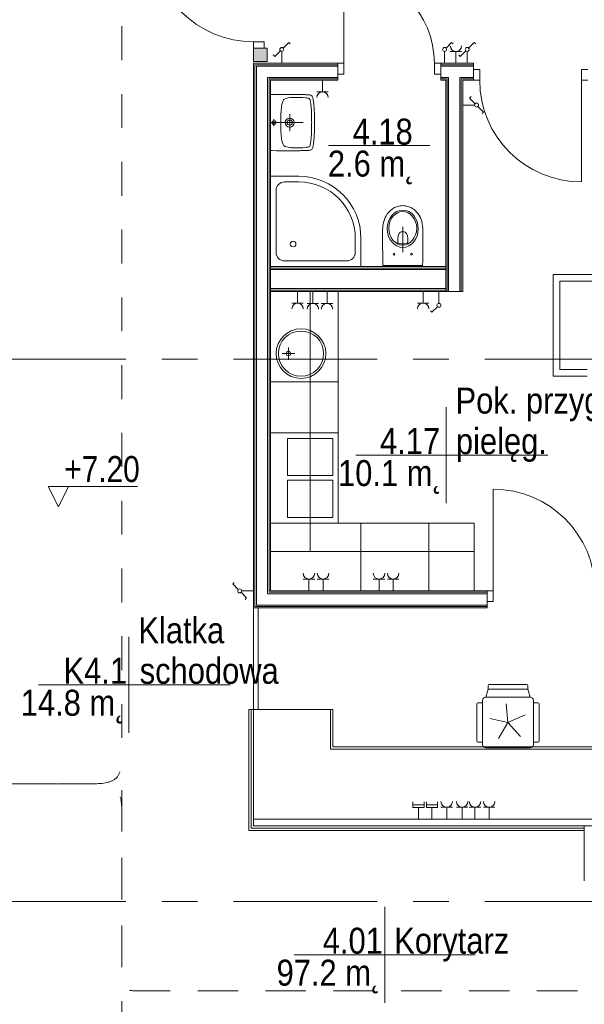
# Model space of a CAD drawing. Header units: centimetres. Extents: x -2424 to 1783, y 5 to 2907.
# Tile 67 of 99: x -529 to -30, y 1277 to 2149. Entities that reach past the tile are written whole.
import ezdxf

# ---------------------------------------------------------------- set-up
doc = ezdxf.new("R2010")
doc.units = ezdxf.units.CM
doc.linetypes.add('Dash', pattern=[60, 30, -30])
doc.linetypes.add('Oś', pattern=[222.25, 127, -31.75, 31.75, -31.75])
for name, color, linetype, lineweight in [('A-AREA-IDEN', 2, 'Continuous', 13), ('A-DETL', 90, 'Continuous', 9), ('A-DETL-GENF', 92, 'Continuous', 9), ('A-DETL-MEDM', 33, 'Continuous', 13), ('A-DOOR', 31, 'Continuous', 13), ('A-WALL', 113, 'Continuous', 13), ('A-WALL-FNSH', 113, 'Continuous', 13), ('E-ELEC-EQPM', 71, 'Continuous', 9), ('G-ANNO-DIMS', 111, 'Continuous', 13), ('I-FURN', 30, 'Continuous', 9), ('P-SANR-FIXT', 6, 'Continuous', 9), ('S-GRID', 1, 'Continuous', 13)]:
    doc.layers.add(name, color=color, linetype=linetype, lineweight=lineweight)
doc.layers.add('A-WALL-PATT', color=111, linetype='Continuous', lineweight=13, plot=False)
doc.styles.add('Arial Narrow_5', font='ARIALN.TTF', dxfattribs={"height": 23})
doc.styles.add('Arial_11', font='arial.ttf', dxfattribs={"width": 0.85, "height": 23})

msp = doc.modelspace()

# ---------------------------------------------------------------- linework, layer by layer
at = {"layer": 'A-AREA-IDEN', "color": 251, "lineweight": 9}
for p, q in [((-166.68, 2037.43), (-256.43, 2037.43)), ((-152.28, 1805.99), (-152.28, 1763.49)), ((-142.53, 1763.49), (-232.28, 1763.49)), ((-232.28, 1763.49), (-62.28, 1763.49)), ((-152.28, 1763.49), (-152.28, 1720.99)), ((-432.85, 1602.7), (-432.85, 1560.2)), ((-423.09, 1560.2), (-512.85, 1560.2)), ((-512.85, 1560.2), (-342.85, 1560.2)), ((-432.85, 1560.2), (-432.85, 1517.7)), ((-206.61, 1363.79), (-206.61, 1321.29)), ((-196.86, 1321.29), (-286.61, 1321.29)), ((-286.61, 1321.29), (-126.61, 1321.29)), ((-206.61, 1321.29), (-206.61, 1278.79))]:
    msp.add_line(p, q, dxfattribs=at)
at = {"layer": 'A-DETL', "color": 251, "linetype": 'Dash', "lineweight": 9}
for points, knots in [([(-552.77, 2638.57), (-478.91, 2638.57), (-476.08, 2638.57), (-439.12, 2638.57), (-439.12, 2601.62), (-439.12, 2598.79), (-439.12, 2573.54), (-439.12, 1655.82), (-439.12, 1618.87), (-439.12, 1616.04), (-439.12, 1512.36), (-439.12, 1509.53), (-439.12, 1472.57), (-476.08, 1472.57), (-478.91, 1472.57), (-555.62, 1472.57)], [0, 0, 0, 0, 1.242892, 2.082132, 2.921372, 3.63261, 13.975949, 24.692511, 35.163852, 36.732804, 37.928533, 39.497485, 40.336725, 41.175965, 42.450024, 42.450024, 42.450024, 42.450024]), ([(-555.62, 1472.57), (-478.91, 1472.57), (-476.08, 1472.57), (-439.12, 1472.57), (-439.12, 1435.62), (-439.12, 1432.79), (-439.12, 1329.11), (-439.12, 1326.28), (-439.12, 1289.33), (-402.17, 1289.33), (-399.34, 1289.33), (54.38, 1289.33), (347.2, 1289.33), (391.67, 1289.33), (418.55, 1316.21), (413.88, 1393.93), (413.88, 1663.13)], [0, 0, 0, 0, 1.274059, 2.1133, 2.95254, 4.521491, 5.717221, 7.286172, 8.125412, 8.964652, 14.361634, 22.556861, 31.207392, 35.311818, 37.065318, 41.276562, 41.276562, 41.276562, 41.276562]), ([(-561.62, 223.33), (-512.94, 223.33), (-458.63, 223.33), (-439.12, 233.02), (-439.12, 251.36), (-439.12, 296.62), (-439.12, 1289.33), (-439.12, 1326.28), (-439.12, 1329.11), (-439.12, 1432.79), (-439.12, 1435.62), (-439.12, 1472.57), (-476.08, 1472.57), (-478.91, 1472.57), (-555.62, 1472.57)], [0, 0, 0, 0, 1.364584, 2.39731, 3.331097, 14.882957, 26.638407, 37.929815, 39.498766, 40.694496, 42.263448, 43.102688, 43.941928, 45.215987, 45.215987, 45.215987, 45.215987]), ([(-555.62, 1472.57), (-478.91, 1472.57), (-450.62, 1472.57), (-439.12, 1472.57), (-439.12, 1461.07), (-439.12, 1432.79), (-439.12, 1329.11), (-439.12, 1326.28), (-439.12, 1289.33), (-402.17, 1289.33), (-399.34, 1289.33), (54.38, 1289.33), (347.2, 1289.33), (391.67, 1289.33), (413.88, 1267.11), (413.88, 1211.15), (413.88, 1019.9)], [0, 0, 0, 0, 1.274059, 1.834911, 2.395763, 3.964714, 5.438832, 7.007784, 7.847024, 8.686264, 14.083246, 22.278473, 30.929004, 34.961158, 36.402966, 39.45005, 39.45005, 39.45005, 39.45005])]:
    msp.add_open_spline(points, degree=3, knots=knots, dxfattribs=at)
at = {"layer": 'A-DETL-GENF', "color": 251, "lineweight": 9}
for p, q in [((-313.12, 2129.33), (-322.62, 2129.33)), ((-322.62, 2129.33), (-322.62, 2123.83)), ((-313.12, 2123.83), (-313.12, 2129.33)), ((-322.62, 2123.83), (-313.12, 2123.83)), ((-248.12, 2100.83), (-248.12, 2110.33)), ((-248.12, 2110.33), (-242.62, 2110.33)), ((-242.62, 2110.33), (-242.62, 2100.83)), ((-162.62, 2110.33), (-157.12, 2110.33)), ((-162.62, 2100.83), (-162.62, 2110.33)), ((-157.12, 2110.33), (-157.12, 2100.83)), ((-242.62, 2100.83), (-248.12, 2100.83)), ((-157.12, 2100.83), (-162.62, 2100.83)), ((-128.12, 2104.83), (-122.62, 2104.83)), ((-128.12, 2095.33), (-128.12, 2104.83)), ((-122.62, 2104.83), (-122.62, 2095.33)), ((-32.62, 2104.83), (-27.12, 2104.83)), ((-32.62, 2095.33), (-32.62, 2104.83)), ((-122.62, 2095.33), (-128.12, 2095.33)), ((-27.12, 2095.33), (-32.62, 2095.33)), ((-116.12, 1633.83), (-116.12, 1643.33)), ((-116.12, 1643.33), (-110.62, 1643.33)), ((-110.62, 1643.33), (-110.62, 1633.83)), ((-110.62, 1633.83), (-116.12, 1633.83))]:
    msp.add_line(p, q, dxfattribs=at)
at = {"layer": 'A-DETL-MEDM', "color": 251, "lineweight": 9}
for p, q in [((-313.12, 2129.33), (-322.62, 2129.33)), ((-322.62, 2129.33), (-322.62, 2123.83)), ((-313.12, 2123.83), (-313.12, 2129.33)), ((-322.62, 2123.83), (-313.12, 2123.83)), ((-242.62, 2110.33), (-248.12, 2110.33)), ((-248.12, 2110.33), (-248.12, 2100.83)), ((-242.62, 2100.83), (-242.62, 2110.33)), ((-162.62, 2100.83), (-162.62, 2110.33)), ((-162.62, 2110.33), (-157.12, 2110.33)), ((-157.12, 2110.33), (-157.12, 2100.83)), ((-248.12, 2100.83), (-242.62, 2100.83)), ((-157.12, 2100.83), (-162.62, 2100.83)), ((-128.12, 2095.33), (-128.12, 2104.83)), ((-128.12, 2104.83), (-122.62, 2104.83)), ((-122.62, 2104.83), (-122.62, 2095.33)), ((-32.62, 2104.83), (-32.62, 2095.33)), ((-27.12, 2104.83), (-32.62, 2104.83)), ((-122.62, 2095.33), (-128.12, 2095.33)), ((-32.62, 2095.33), (-27.12, 2095.33)), ((-110.62, 1643.33), (-116.12, 1643.33)), ((-116.12, 1643.33), (-116.12, 1633.83)), ((-110.62, 1633.83), (-110.62, 1643.33)), ((-116.12, 1633.83), (-110.62, 1633.83))]:
    msp.add_line(p, q, dxfattribs=at)
at = {"layer": 'A-DOOR', "color": 251, "lineweight": 9}
for p, q in [((-242.62, 2110.33), (-242.62, 2190.33)), ((-32.62, 2095.33), (-32.62, 2005.33)), ((-110.62, 1643.33), (-110.62, 1733.33))]:
    msp.add_line(p, q, dxfattribs=at)
for centre, radius, start, end in [((-322.62, 2219.33), 90, 180, 270), ((-242.62, 2110.33), 80, 0, 90), ((-32.62, 2095.33), 90, 180, 270), ((-110.62, 1643.33), 90, 0, 90)]:
    msp.add_arc(centre, radius, start, end, dxfattribs=at)
at = {"layer": 'A-WALL', "color": 251, "lineweight": 9}
for p, q in [((-322.62, 2123.83), (-322.62, 2111.83)), ((-310.62, 2123.83), (-313.12, 2123.83)), ((-310.62, 2111.83), (-310.62, 2123.83)), ((-322.62, 2111.83), (-310.62, 2111.83)), ((-248.12, 2109.08), (-321.37, 2109.08)), ((-321.37, 2109.08), (-321.37, 1629.58)), ((-128.12, 2109.08), (-157.12, 2109.08)), ((-248.12, 2107.83), (-320.12, 2107.83)), ((-320.12, 2107.83), (-320.12, 1630.83)), ((-248.12, 2097.83), (-248.12, 2100.83)), ((-128.12, 2107.83), (-157.12, 2107.83)), ((-157.12, 2100.83), (-157.12, 2097.83)), ((-128.12, 2104.83), (-128.12, 2107.83)), ((-248.12, 2097.83), (-310.12, 2097.83)), ((-310.12, 2097.83), (-310.12, 1640.83)), ((-248.12, 2096.58), (-308.87, 2096.58)), ((-308.87, 2096.58), (-308.87, 1642.08)), ((-150.12, 2097.83), (-157.12, 2097.83)), ((-151.37, 2096.58), (-157.12, 2096.58)), ((-151.37, 2096.58), (-151.37, 1908.33)), ((-150.12, 2097.83), (-150.12, 1908.33)), ((-140.12, 2097.83), (-140.12, 1908.33)), ((-128.12, 2097.83), (-140.12, 2097.83)), ((-138.87, 2096.58), (-138.87, 1908.33)), ((-128.12, 2096.58), (-138.87, 2096.58)), ((-152.62, 1929.08), (-307.62, 1929.08)), ((-307.62, 1927.83), (-307.62, 1910.83)), ((-152.62, 1927.83), (-307.62, 1927.83)), ((-152.62, 1910.83), (-152.62, 1927.83)), ((-57.62, 1923.33), (-57.62, 1833.33)), ((-2.62, 1923.33), (-57.62, 1923.33)), ((-51.62, 1839.33), (-51.62, 1917.33)), ((-51.62, 1917.33), (-2.62, 1917.33)), ((-152.62, 1910.83), (-307.62, 1910.83)), ((-152.62, 1909.58), (-307.62, 1909.58)), ((-150.12, 1908.33), (-140.12, 1908.33)), ((-27.62, 1839.33), (-51.62, 1839.33)), ((-57.62, 1833.33), (-27.62, 1833.33)), ((-116.12, 1640.83), (-310.12, 1640.83)), ((-116.12, 1642.08), (-308.87, 1642.08)), ((-116.12, 1630.83), (-320.12, 1630.83)), ((-116.12, 1630.83), (-116.12, 1633.83)), ((-116.12, 1629.58), (-321.37, 1629.58)), ((-322.62, 1441.33), (291.38, 1441.33)), ((-322.62, 1435.33), (-322.62, 1441.33)), ((291.38, 1435.33), (-322.62, 1435.33))]:
    msp.add_line(p, q, dxfattribs=at)
at = {"layer": 'A-WALL-FNSH', "color": 251, "lineweight": 9}
for p, q in [((-248.12, 2110.33), (-322.62, 2110.33)), ((-322.62, 2110.33), (-322.62, 1628.33)), ((-128.12, 2110.33), (-157.12, 2110.33)), ((-128.12, 2107.83), (-128.12, 2110.33)), ((-307.62, 2095.33), (-248.12, 2095.33)), ((-307.62, 1643.33), (-307.62, 2095.33)), ((-248.12, 2095.33), (-248.12, 2097.83)), ((-157.12, 2097.83), (-157.12, 2095.33)), ((-157.12, 2095.33), (-152.62, 2095.33)), ((-152.62, 1927.83), (-152.62, 2095.33)), ((-137.62, 1908.33), (-137.62, 2095.33)), ((-137.62, 2095.33), (-128.12, 2095.33)), ((-152.62, 1930.33), (-307.62, 1930.33)), ((-152.62, 1908.33), (-152.62, 1910.83)), ((-307.62, 1908.33), (-150.12, 1908.33)), ((-140.12, 1908.33), (-137.62, 1908.33)), ((-116.12, 1643.33), (-307.62, 1643.33)), ((-116.12, 1628.33), (-116.12, 1630.83)), ((-322.62, 1628.33), (-116.12, 1628.33)), ((-30.12, 1435.33), (-30.12, 1386.83))]:
    msp.add_line(p, q, dxfattribs=at)
at = {"layer": 'A-WALL-PATT', "color": 251, "linetype": 'Continuous', "lineweight": 9, "extrusion": (0, 0, -1)}
for points in [[(310.62, 2111.83), (322.62, 2123.83), (322.62, 2111.83)], [(322.62, 2123.83), (310.62, 2111.83), (310.62, 2123.83)]]:
    msp.add_solid(points, dxfattribs=at)
at = {"layer": 'E-ELEC-EQPM', "color": 251, "lineweight": 9}
for p, q in [((-296.39, 2123.81), (-291.44, 2128.75)), ((-291.44, 2128.75), (-290.13, 2127.44)), ((-152.39, 2123.81), (-147.44, 2128.75)), ((-147.44, 2128.75), (-146.13, 2127.44)), ((-132.39, 2123.81), (-127.44, 2128.75)), ((-127.44, 2128.75), (-126.13, 2127.44)), ((-298.86, 2121.34), (-303.8, 2116.39)), ((-297.62, 2120.83), (-297.62, 2110.33)), ((-153.62, 2120.83), (-153.62, 2110.33)), ((-138.62, 2120.66), (-148.62, 2120.66)), ((-143.62, 2120.66), (-143.62, 2110.33)), ((-134.86, 2121.34), (-139.8, 2116.39)), ((-133.62, 2120.83), (-133.62, 2110.33)), ((-303.8, 2116.39), (-305.11, 2117.7)), ((-139.8, 2116.39), (-141.11, 2117.7)), ((-261.62, 2084.99), (-261.62, 2095.33)), ((-266.62, 2084.99), (-256.62, 2084.99)), ((-131.56, 2079.51), (-130.24, 2080.82)), ((-126.61, 2074.56), (-131.56, 2079.51)), ((-127.12, 2073.33), (-137.62, 2073.33)), ((-124.14, 2072.09), (-119.19, 2067.15)), ((-119.19, 2067.15), (-120.51, 2065.83)), ((-283.62, 1897.99), (-283.62, 1908.33)), ((-270.12, 1897.83), (-270.12, 1908.33)), ((-257.62, 1897.83), (-257.62, 1908.33)), ((-172.62, 1897.99), (-172.62, 1908.33)), ((-158.62, 1897.83), (-158.62, 1908.33)), ((-288.62, 1897.99), (-278.62, 1897.99)), ((-275.2, 1897.83), (-265.04, 1897.83)), ((-262.7, 1897.83), (-252.54, 1897.83)), ((-177.62, 1897.99), (-167.62, 1897.99)), ((-164.8, 1889.9), (-166.11, 1891.21)), ((-159.86, 1894.84), (-164.8, 1889.9)), ((-341.05, 1649.51), (-339.74, 1650.82)), ((-336.11, 1644.56), (-341.05, 1649.51)), ((-268.54, 1653.83), (-278.7, 1653.83)), ((-273.62, 1653.83), (-273.62, 1643.33)), ((-256.04, 1653.83), (-266.2, 1653.83)), ((-261.12, 1653.83), (-261.12, 1643.33)), ((-206.54, 1653.83), (-216.7, 1653.83)), ((-211.62, 1653.83), (-211.62, 1643.33)), ((-194.04, 1653.83), (-204.2, 1653.83)), ((-199.12, 1653.83), (-199.12, 1643.33)), ((-333.64, 1642.09), (-328.69, 1637.15)), ((-333.12, 1643.33), (-322.62, 1643.33)), ((-328.69, 1637.15), (-330, 1635.83)), ((-181.8, 1456.54), (-181.8, 1451.66)), ((-171.8, 1451.66), (-171.8, 1456.7)), ((-169.8, 1456.54), (-169.8, 1451.66)), ((-159.8, 1451.66), (-159.8, 1456.7)), ((-181.8, 1453.85), (-171.8, 1453.85)), ((-181.8, 1451.66), (-171.8, 1451.66)), ((-176.8, 1451.66), (-176.8, 1441.33)), ((-169.8, 1453.85), (-159.8, 1453.85)), ((-169.8, 1451.66), (-159.8, 1451.66)), ((-164.8, 1451.66), (-164.8, 1441.33)), ((-146.72, 1451.83), (-156.88, 1451.83)), ((-151.8, 1451.83), (-151.8, 1441.33)), ((-133, 1451.83), (-143.16, 1451.83)), ((-138.08, 1451.83), (-138.08, 1441.33)), ((-121.72, 1451.83), (-131.88, 1451.83)), ((-126.8, 1451.83), (-126.8, 1441.33)), ((-109.22, 1451.83), (-119.38, 1451.83)), ((-114.3, 1451.83), (-114.3, 1441.33))]:
    msp.add_line(p, q, dxfattribs=at)
for centre in [(-297.62, 2122.57), (-153.62, 2122.57), (-133.62, 2122.57), (-125.38, 2073.33), (-158.62, 1896.08), (-334.87, 1643.33)]:
    msp.add_circle(centre, 1.75, dxfattribs=at)
for centre, radius, start, end in [((-143.62, 2125.66), 5, 180, 0), ((-261.62, 2079.99), 5, 0, 180), ((-283.62, 1892.99), 5, 0, 180), ((-270.12, 1892.75), 5.08, 0, 180), ((-257.62, 1892.75), 5.08, 0, 180), ((-172.62, 1892.99), 5, 0, 180), ((-273.62, 1658.91), 5.08, 180, 0), ((-261.12, 1658.91), 5.08, 180, 0), ((-211.62, 1658.91), 5.08, 180, 0), ((-199.12, 1658.91), 5.08, 180, 0), ((-151.8, 1456.91), 5.08, 180, 270), ((-151.8, 1456.91), 5.08, 300, 0), ((-138.08, 1456.91), 5.08, 180, 0), ((-126.8, 1456.91), 5.08, 180, 0), ((-114.3, 1456.91), 5.08, 180, 0), ((-151.8, 1456.91), 5.08, 270, 300)]:
    msp.add_arc(centre, radius, start, end, dxfattribs=at)
at = {"layer": 'G-ANNO-DIMS', "color": 251, "lineweight": 9}
for p, q in [((-495.16, 1717.59), (-504.16, 1735.59)), ((-504.16, 1735.59), (-425.24, 1735.59)), ((-495.16, 1717.59), (-486.16, 1735.59))]:
    msp.add_line(p, q, dxfattribs=at)
at = {"layer": 'I-FURN', "color": 251, "lineweight": 9}
for p, q in [((-272.62, 1908.33), (-272.62, 1678.33)), ((-247.62, 1908.33), (-247.62, 1828.33)), ((-247.62, 1828.33), (-307.62, 1828.33)), ((-247.62, 1828.33), (-307.62, 1828.33)), ((-247.62, 1783.33), (-247.62, 1828.33)), ((-307.62, 1783.33), (-247.62, 1783.33)), ((-307.62, 1783.33), (-247.62, 1783.33)), ((-247.62, 1783.33), (-247.62, 1703.33)), ((-307.62, 1703.33), (-227.62, 1703.33)), ((-247.62, 1703.33), (-307.62, 1703.33)), ((-227.62, 1703.33), (-227.62, 1643.33)), ((-227.62, 1643.33), (-227.62, 1703.33)), ((-227.62, 1703.33), (-167.62, 1703.33)), ((-167.62, 1703.33), (-167.62, 1643.33)), ((-167.62, 1643.33), (-167.62, 1703.33)), ((-167.62, 1703.33), (-127.62, 1703.33)), ((-127.62, 1703.33), (-127.62, 1643.33)), ((-127.62, 1678.33), (-307.62, 1678.33)), ((-272.62, 1678.33), (-307.62, 1678.33)), ((-127.62, 1643.33), (-127.62, 1678.33)), ((-322.62, 1628.33), (-322.62, 1538.33)), ((-322.62, 1538.33), (-322.62, 1628.33)), ((-322.62, 1628.33), (-318.62, 1628.33)), ((-318.62, 1538.33), (-318.62, 1628.33)), ((-318.62, 1628.33), (-318.62, 1538.33)), ((-81.12, 1560.33), (-114.12, 1560.33)), ((-117.12, 1549.33), (-115.12, 1556.33)), ((-115.12, 1556.33), (-115.12, 1559.33)), ((-80.12, 1556.33), (-115.12, 1556.33)), ((-80.12, 1559.33), (-80.12, 1556.33)), ((-80.12, 1556.33), (-78.12, 1549.33)), ((-125.12, 1543.33), (-125.12, 1510.33)), ((-120.12, 1544.33), (-124.12, 1544.33)), ((-120.12, 1546.33), (-120.12, 1507.33)), ((-78.12, 1549.33), (-117.12, 1549.33)), ((-97.62, 1526.83), (-99.35, 1543.24)), ((-75.12, 1507.33), (-75.12, 1546.33)), ((-75.12, 1544.33), (-71.12, 1544.33)), ((-70.12, 1510.33), (-70.12, 1543.33)), ((-326.62, 1431.33), (-326.62, 1538.33)), ((-326.62, 1538.33), (-324.62, 1538.33)), ((-326.62, 1538.33), (-322.62, 1538.33)), ((-326.62, 1431.33), (-326.62, 1538.33)), ((-324.62, 1538.33), (-324.62, 1433.33)), ((-324.62, 1538.33), (-324.62, 1433.33)), ((-322.62, 1538.33), (-324.62, 1538.33)), ((-322.62, 1538.33), (-324.62, 1538.33)), ((-324.62, 1538.33), (-324.62, 1433.33)), ((-324.62, 1433.33), (-324.62, 1538.33)), ((-324.62, 1538.33), (-322.62, 1538.33)), ((-322.62, 1435.33), (-322.62, 1538.33)), ((-322.62, 1538.33), (-322.62, 1441.33)), ((-318.62, 1538.33), (-322.62, 1538.33)), ((-322.62, 1538.33), (-322.62, 1435.33)), ((-322.62, 1441.33), (-322.62, 1538.33)), ((-322.62, 1538.33), (-318.62, 1538.33)), ((-322.62, 1538.33), (-318.62, 1538.33)), ((-318.62, 1538.33), (-322.62, 1538.33)), ((-322.62, 1441.33), (-322.62, 1538.33)), ((-322.62, 1538.33), (-322.62, 1441.33)), ((-252.62, 1538.33), (-322.62, 1538.33)), ((-322.62, 1538.33), (-322.62, 1435.33)), ((-322.62, 1435.33), (-322.62, 1538.33)), ((-322.62, 1538.33), (-318.62, 1538.33)), ((-254.62, 1538.33), (-318.62, 1538.33)), ((-318.62, 1538.33), (-254.62, 1538.33)), ((-318.62, 1538.33), (-252.62, 1538.33)), ((-254.62, 1503.33), (-254.62, 1538.33)), ((-254.62, 1538.33), (-254.62, 1503.33)), ((-252.62, 1505.33), (-252.62, 1538.33)), ((-252.62, 1538.33), (-252.62, 1505.33)), ((-113.76, 1530.26), (-97.62, 1526.83)), ((-97.62, 1526.83), (-105.87, 1512.54)), ((-82.55, 1533.54), (-97.62, 1526.83)), ((-97.62, 1526.83), (-86.58, 1514.56)), ((-120.12, 1509.33), (-124.12, 1509.33)), ((-75.12, 1509.33), (-71.12, 1509.33)), ((229.38, 1503.33), (-254.62, 1503.33)), ((-254.62, 1503.33), (229.38, 1503.33)), ((227.38, 1505.33), (-252.62, 1505.33)), ((-252.62, 1505.33), (227.38, 1505.33)), ((-117.12, 1504.33), (-78.12, 1504.33)), ((-30.12, 1431.33), (-326.62, 1431.33)), ((-30.12, 1431.33), (-326.62, 1431.33)), ((-324.62, 1433.33), (-30.12, 1433.33)), ((-324.62, 1433.33), (-30.12, 1433.33)), ((-324.62, 1433.33), (-30.12, 1433.33)), ((-30.12, 1433.33), (-324.62, 1433.33)), ((-30.12, 1435.33), (-322.62, 1435.33)), ((-322.62, 1435.33), (237.19, 1435.33)), ((-322.62, 1435.33), (-30.12, 1435.33)), ((4.88, 1435.33), (-322.62, 1435.33)), ((-30.12, 1433.33), (-30.12, 1435.33)), ((-30.12, 1433.33), (-30.12, 1435.33)), ((-30.12, 1435.33), (-30.12, 1433.33)), ((-30.12, 1433.33), (-30.12, 1431.33))]:
    msp.add_line(p, q, dxfattribs=at)
for centre, radius, start, end in [((-114.12, 1559.33), 1, 90, 180), ((-81.12, 1559.33), 1, 0, 90), ((-124.12, 1543.33), 1, 90, 180), ((-117.12, 1546.33), 3, 90, 180), ((-78.12, 1546.33), 3, 0, 90), ((-71.12, 1543.33), 1, 0, 90), ((-124.12, 1510.33), 1, 180, 270), ((-71.12, 1510.33), 1, 270, 0), ((-117.12, 1507.33), 3, 180, 222.42641), ((-117.12, 1507.33), 3, 222.42641, 270), ((-78.12, 1507.33), 3, 270, 317.57359), ((-78.12, 1507.33), 3, 317.57359, 0)]:
    msp.add_arc(centre, radius, start, end, dxfattribs=at)
at = {"layer": 'P-SANR-FIXT', "color": 251, "lineweight": 9}
for p, q in [((-307.62, 2082.6), (-306.04, 2082.65)), ((-306.04, 2082.65), (-302.34, 2082.73)), ((-302.34, 2082.73), (-299.28, 2082.78)), ((-299.28, 2082.78), (-296.64, 2082.81)), ((-297.47, 2073.86), (-297.09, 2075.56)), ((-297.09, 2075.56), (-296.83, 2076.42)), ((-296.83, 2076.42), (-296.48, 2077.21)), ((-296.64, 2082.81), (-294.35, 2082.81)), ((-296.48, 2077.21), (-296, 2077.93)), ((-296, 2077.93), (-295.71, 2078.25)), ((-295.71, 2078.25), (-295.36, 2078.52)), ((-295.36, 2078.52), (-294.59, 2078.95)), ((-294.59, 2078.95), (-293.76, 2079.24)), ((-294.35, 2082.81), (-292.33, 2082.83)), ((-293.76, 2079.24), (-292.09, 2079.69)), ((-292.33, 2082.83), (-290.49, 2082.81)), ((-292.09, 2079.69), (-290.36, 2079.93)), ((-290.49, 2082.81), (-288.81, 2082.81)), ((-290.36, 2079.93), (-289.48, 2080.01)), ((-289.48, 2080.01), (-289.08, 2080.04)), ((-289.08, 2080.04), (-288.76, 2080.06)), ((-288.81, 2082.81), (-287.13, 2082.78)), ((-288.76, 2080.06), (-288.07, 2080.09)), ((-288.07, 2080.09), (-283.56, 2080.17)), ((-287.13, 2082.78), (-286.12, 2082.78)), ((-286.12, 2082.78), (-285.16, 2082.75)), ((-285.16, 2082.75), (-284.23, 2082.75)), ((-284.23, 2082.75), (-283.32, 2082.73)), ((-283.56, 2080.17), (-281.3, 2080.12)), ((-283.32, 2082.73), (-282.74, 2082.73)), ((-282.74, 2082.73), (-281.57, 2082.7)), ((-281.57, 2082.7), (-280.74, 2082.67)), ((-281.3, 2080.12), (-279.06, 2080.04)), ((-280.74, 2082.67), (-279.97, 2082.67)), ((-279.97, 2082.67), (-279.2, 2082.65)), ((-279.2, 2082.65), (-278.45, 2082.62)), ((-279.06, 2080.04), (-276.8, 2079.85)), ((-278.45, 2082.62), (-277.73, 2082.59)), ((-277.73, 2082.59), (-277.01, 2082.57)), ((-277.01, 2082.57), (-276.35, 2082.54)), ((-276.8, 2079.85), (-275.68, 2079.72)), ((-276.35, 2082.54), (-275.68, 2082.51)), ((-275.68, 2082.51), (-275.04, 2082.49)), ((-275.68, 2079.72), (-274.59, 2079.53)), ((-275.04, 2082.49), (-274.4, 2082.46)), ((-274.59, 2079.53), (-274.03, 2079.37)), ((-274.4, 2082.46), (-273.82, 2082.41)), ((-274.03, 2079.37), (-273.52, 2079.19)), ((-273.82, 2082.41), (-273.26, 2082.33)), ((-273.52, 2079.19), (-273.28, 2079.03)), ((-273.28, 2079.03), (-273.07, 2078.84)), ((-273.26, 2082.33), (-272.75, 2082.25)), ((-273.07, 2078.84), (-272.78, 2078.36)), ((-272.78, 2078.36), (-272.56, 2077.85)), ((-272.75, 2082.25), (-272.25, 2082.14)), ((-272.56, 2077.85), (-272.41, 2077.29)), ((-272.41, 2077.29), (-272.19, 2076.2)), ((-272.25, 2082.14), (-271.95, 2082.03)), ((-271.66, 2081.93), (-272.25, 2082.11)), ((-272.19, 2076.2), (-271.87, 2073.97)), ((-271.95, 2082.03), (-271.66, 2081.93)), ((-271.66, 2081.93), (-271.15, 2081.58)), ((-271.15, 2081.58), (-271.66, 2081.93)), ((-271.15, 2081.58), (-270.78, 2081.13)), ((-270.78, 2081.13), (-271.15, 2081.58)), ((-270.78, 2081.13), (-270.51, 2080.57)), ((-270.51, 2080.57), (-270.78, 2081.13)), ((-270.51, 2080.57), (-270.3, 2079.93)), ((-270.3, 2079.93), (-270.51, 2080.57)), ((-270.3, 2079.93), (-270.11, 2079.26)), ((-270.11, 2079.26), (-270.3, 2079.93)), ((-270.11, 2079.26), (-269.98, 2078.57)), ((-269.98, 2078.57), (-270.11, 2079.26)), ((-269.98, 2078.57), (-269.82, 2077.83)), ((-269.82, 2077.83), (-269.98, 2078.57)), ((-269.82, 2077.83), (-269.72, 2077.05)), ((-269.72, 2077.05), (-269.82, 2077.83)), ((-269.72, 2077.05), (-269.58, 2076.26)), ((-269.58, 2076.26), (-269.72, 2077.05)), ((-269.58, 2076.26), (-269.48, 2075.43)), ((-269.48, 2075.43), (-269.58, 2076.26)), ((-269.48, 2075.43), (-269.37, 2074.52)), ((-269.37, 2074.52), (-269.48, 2075.43)), ((-269.37, 2074.52), (-269.26, 2073.59)), ((-269.26, 2073.59), (-269.37, 2074.52)), ((-298.43, 2065.18), (-298.13, 2068.66)), ((-298.13, 2068.66), (-297.73, 2072.15)), ((-297.73, 2072.15), (-297.47, 2073.86)), ((-271.87, 2073.97), (-271.69, 2071.73)), ((-271.69, 2071.73), (-271.45, 2067.23)), ((-271.45, 2067.23), (-271.31, 2062.73)), ((-269.26, 2073.59), (-269.18, 2072.61)), ((-269.18, 2072.61), (-269.26, 2073.59)), ((-269.18, 2072.61), (-269.1, 2071.57)), ((-269.1, 2071.57), (-269.18, 2072.61)), ((-269.1, 2071.57), (-269, 2070.48)), ((-269, 2070.48), (-269.1, 2071.57)), ((-269, 2070.48), (-268.92, 2069.28)), ((-268.92, 2069.28), (-269, 2070.48)), ((-268.92, 2069.28), (-268.86, 2068.03)), ((-268.86, 2068.03), (-268.92, 2069.28)), ((-268.86, 2068.03), (-268.78, 2066.67)), ((-268.78, 2066.67), (-268.86, 2068.03)), ((-268.78, 2066.67), (-268.73, 2065.2)), ((-268.73, 2065.2), (-268.78, 2066.67)), ((-307.62, 2057.83), (-278.62, 2057.83)), ((-304.6, 2054.6), (-304.6, 2060.86)), ((-298.61, 2059.96), (-298.56, 2061.69)), ((-298.61, 2055.69), (-298.61, 2059.96)), ((-298.56, 2061.69), (-298.43, 2065.18)), ((-290.62, 2050.32), (-290.62, 2065.32)), ((-271.31, 2062.73), (-271.23, 2060.46)), ((-271.23, 2060.46), (-271.21, 2059.29)), ((-271.21, 2059.29), (-271.21, 2058.62)), ((-271.21, 2058.62), (-271.18, 2057.83)), ((-271.18, 2057.83), (-271.21, 2057.03)), ((-271.21, 2057.03), (-271.21, 2056.33)), ((-268.73, 2065.2), (-268.68, 2063.6)), ((-268.68, 2063.6), (-268.73, 2065.2)), ((-268.68, 2063.6), (-268.65, 2061.87)), ((-268.65, 2061.87), (-268.68, 2063.6)), ((-268.65, 2061.87), (-268.62, 2059.93)), ((-268.62, 2059.93), (-268.65, 2061.87)), ((-268.62, 2059.93), (-268.62, 2055.69)), ((-268.62, 2055.69), (-268.62, 2059.93)), ((-298.56, 2053.96), (-298.61, 2055.69)), ((-298.43, 2050.45), (-298.56, 2053.96)), ((-298.13, 2046.99), (-298.43, 2050.45)), ((-271.45, 2048.42), (-271.69, 2043.92)), ((-271.31, 2052.93), (-271.45, 2048.42)), ((-271.23, 2055.19), (-271.31, 2052.93)), ((-271.21, 2056.33), (-271.23, 2055.19)), ((-268.78, 2048.98), (-268.86, 2047.63)), ((-268.86, 2047.63), (-268.78, 2048.98)), ((-268.73, 2050.45), (-268.78, 2048.98)), ((-268.78, 2048.98), (-268.73, 2050.45)), ((-268.68, 2052.02), (-268.73, 2050.45)), ((-268.73, 2050.45), (-268.68, 2052.02)), ((-268.65, 2053.78), (-268.68, 2052.02)), ((-268.68, 2052.02), (-268.65, 2053.78)), ((-268.62, 2055.69), (-268.65, 2053.78)), ((-268.65, 2053.78), (-268.62, 2055.69)), ((-297.73, 2043.5), (-298.13, 2046.99)), ((-297.47, 2041.77), (-297.73, 2043.5)), ((-297.09, 2040.06), (-297.47, 2041.77)), ((-296.83, 2039.24), (-297.09, 2040.06)), ((-272.19, 2039.45), (-272.41, 2038.36)), ((-271.87, 2041.69), (-272.19, 2039.45)), ((-271.69, 2043.92), (-271.87, 2041.69)), ((-269.58, 2039.4), (-269.72, 2038.57)), ((-269.72, 2038.57), (-269.58, 2039.4)), ((-269.48, 2040.22), (-269.58, 2039.4)), ((-269.58, 2039.4), (-269.48, 2040.22)), ((-269.37, 2041.1), (-269.48, 2040.22)), ((-269.48, 2040.22), (-269.37, 2041.1)), ((-269.26, 2042.03), (-269.37, 2041.1)), ((-269.37, 2041.1), (-269.26, 2042.03)), ((-269.18, 2043.02), (-269.26, 2042.03)), ((-269.26, 2042.03), (-269.18, 2043.02)), ((-269.1, 2044.08), (-269.18, 2043.02)), ((-269.18, 2043.02), (-269.1, 2044.08)), ((-269, 2045.18), (-269.1, 2044.08)), ((-269.1, 2044.08), (-269, 2045.18)), ((-268.92, 2046.35), (-269, 2045.18)), ((-269, 2045.18), (-268.92, 2046.35)), ((-268.86, 2047.63), (-268.92, 2046.35)), ((-268.92, 2046.35), (-268.86, 2047.63)), ((-306.04, 2033), (-307.62, 2033.05)), ((-302.34, 2032.92), (-306.04, 2033)), ((-299.28, 2032.87), (-302.34, 2032.92)), ((-296.64, 2032.84), (-299.28, 2032.87)), ((-296.48, 2038.44), (-296.83, 2039.24)), ((-294.35, 2032.82), (-296.64, 2032.84)), ((-296, 2037.72), (-296.48, 2038.44)), ((-295.71, 2037.4), (-296, 2037.72)), ((-295.36, 2037.13), (-295.71, 2037.4)), ((-294.59, 2036.71), (-295.36, 2037.13)), ((-293.76, 2036.41), (-294.59, 2036.71)), ((-290.49, 2032.82), (-294.35, 2032.82)), ((-292.09, 2035.96), (-293.76, 2036.41)), ((-290.36, 2035.69), (-292.09, 2035.96)), ((-288.81, 2032.84), (-290.49, 2032.82)), ((-289.48, 2035.64), (-290.36, 2035.69)), ((-289.08, 2035.61), (-289.48, 2035.64)), ((-288.76, 2035.59), (-289.08, 2035.61)), ((-287.13, 2032.84), (-288.81, 2032.84)), ((-288.07, 2035.56), (-288.76, 2035.59)), ((-283.56, 2035.48), (-288.07, 2035.56)), ((-286.12, 2032.87), (-287.13, 2032.84)), ((-285.16, 2032.87), (-286.12, 2032.87)), ((-284.23, 2032.9), (-285.16, 2032.87)), ((-283.32, 2032.9), (-284.23, 2032.9)), ((-281.3, 2035.51), (-283.56, 2035.48)), ((-282.74, 2032.92), (-283.32, 2032.9)), ((-281.57, 2032.95), (-282.74, 2032.92)), ((-280.74, 2032.98), (-281.57, 2032.95)), ((-279.06, 2035.61), (-281.3, 2035.51)), ((-279.97, 2032.98), (-280.74, 2032.98)), ((-279.2, 2033), (-279.97, 2032.98)), ((-278.45, 2033.03), (-279.2, 2033)), ((-276.8, 2035.8), (-279.06, 2035.61)), ((-277.73, 2033.06), (-278.45, 2033.03)), ((-277.01, 2033.08), (-277.73, 2033.06)), ((-276.35, 2033.11), (-277.01, 2033.08)), ((-275.68, 2035.93), (-276.8, 2035.8)), ((-275.68, 2033.14), (-276.35, 2033.11)), ((-274.59, 2036.12), (-275.68, 2035.93)), ((-275.04, 2033.16), (-275.68, 2033.14)), ((-274.4, 2033.19), (-275.04, 2033.16)), ((-274.03, 2036.25), (-274.59, 2036.12)), ((-273.82, 2033.24), (-274.4, 2033.19)), ((-273.52, 2036.47), (-274.03, 2036.25)), ((-273.26, 2033.3), (-273.82, 2033.24)), ((-273.28, 2036.6), (-273.52, 2036.47)), ((-273.07, 2036.79), (-273.28, 2036.6)), ((-272.75, 2033.4), (-273.26, 2033.3)), ((-272.78, 2037.26), (-273.07, 2036.79)), ((-272.56, 2037.8), (-272.78, 2037.26)), ((-272.25, 2033.51), (-272.75, 2033.4)), ((-272.41, 2038.36), (-272.56, 2037.8)), ((-271.66, 2033.72), (-272.25, 2033.51)), ((-271.15, 2034.04), (-271.66, 2033.72)), ((-271.66, 2033.72), (-271.15, 2034.04)), ((-270.78, 2034.52), (-271.15, 2034.04)), ((-271.15, 2034.04), (-270.78, 2034.52)), ((-270.51, 2035.08), (-270.78, 2034.52)), ((-270.78, 2034.52), (-270.51, 2035.08)), ((-270.3, 2035.69), (-270.51, 2035.08)), ((-270.51, 2035.08), (-270.3, 2035.69)), ((-270.11, 2036.36), (-270.3, 2035.69)), ((-270.3, 2035.69), (-270.11, 2036.36)), ((-269.98, 2037.08), (-270.11, 2036.36)), ((-270.11, 2036.36), (-269.98, 2037.08)), ((-269.82, 2037.82), (-269.98, 2037.08)), ((-269.98, 2037.08), (-269.82, 2037.82)), ((-269.72, 2038.57), (-269.82, 2037.82)), ((-269.82, 2037.82), (-269.72, 2038.57)), ((-307.62, 2010.33), (-282.62, 2010.33)), ((-295.12, 2005.33), (-282.62, 2005.33)), ((-302.62, 1942.83), (-302.62, 1997.83)), ((-203.16, 1978.38), (-204.32, 1976.95)), ((-201.86, 1979.71), (-203.16, 1978.38)), ((-201.14, 1980.35), (-201.86, 1979.71)), ((-200.4, 1980.95), (-201.14, 1980.35)), ((-199.59, 1981.51), (-200.4, 1980.95)), ((-198.75, 1982.03), (-199.59, 1981.51)), ((-197.86, 1982.53), (-198.75, 1982.03)), ((-196.95, 1982.97), (-197.86, 1982.53)), ((-195.99, 1983.36), (-196.95, 1982.97)), ((-194.98, 1983.68), (-195.99, 1983.36)), ((-193.94, 1983.96), (-194.98, 1983.68)), ((-192.88, 1984.15), (-193.94, 1983.96)), ((-191.77, 1984.28), (-192.88, 1984.15)), ((-190.61, 1984.33), (-191.77, 1984.28)), ((-189.48, 1984.28), (-190.61, 1984.33)), ((-188.37, 1984.15), (-189.48, 1984.28)), ((-187.31, 1983.96), (-188.37, 1984.15)), ((-186.27, 1983.68), (-187.31, 1983.96)), ((-185.26, 1983.36), (-186.27, 1983.68)), ((-184.3, 1982.97), (-185.26, 1983.36)), ((-183.38, 1982.53), (-184.3, 1982.97)), ((-182.5, 1982.03), (-183.38, 1982.53)), ((-181.66, 1981.51), (-182.5, 1982.03)), ((-180.84, 1980.95), (-181.66, 1981.51)), ((-180.1, 1980.35), (-180.84, 1980.95)), ((-179.39, 1979.71), (-180.1, 1980.35)), ((-178.08, 1978.38), (-179.39, 1979.71)), ((-176.92, 1976.95), (-178.08, 1978.38)), ((-207.43, 1970.22), (-207.85, 1968.32)), ((-206.86, 1972.04), (-207.43, 1970.22)), ((-206.15, 1973.77), (-206.86, 1972.04)), ((-205.31, 1975.4), (-206.15, 1973.77)), ((-204.32, 1976.95), (-205.31, 1975.4)), ((-175.94, 1975.4), (-176.92, 1976.95)), ((-175.1, 1973.77), (-175.94, 1975.4)), ((-174.38, 1972.04), (-175.1, 1973.77)), ((-173.82, 1970.22), (-174.38, 1972.04)), ((-173.37, 1968.32), (-173.82, 1970.22)), ((-208.37, 1964.3), (-208.44, 1962.18)), ((-208.44, 1962.18), (-208.44, 1954.68)), ((-208.17, 1966.35), (-208.37, 1964.3)), ((-207.85, 1968.32), (-208.17, 1966.35)), ((-192.76, 1960.72), (-192.34, 1960.97)), ((-192.34, 1960.97), (-191.92, 1961.14)), ((-191.92, 1961.14), (-191.5, 1961.27)), ((-191.5, 1961.27), (-190.61, 1961.36)), ((-190.62, 1943.1), (-190.62, 1965.58)), ((-190.61, 1961.36), (-189.75, 1961.27)), ((-189.75, 1961.27), (-189.33, 1961.14)), ((-189.33, 1961.14), (-188.88, 1960.97)), ((-188.88, 1960.97), (-188.49, 1960.72)), ((-173.08, 1966.35), (-173.37, 1968.32)), ((-172.88, 1964.3), (-173.08, 1966.35)), ((-172.8, 1962.18), (-172.88, 1964.3)), ((-172.8, 1954.68), (-172.8, 1962.18)), ((-232.62, 1955.33), (-232.62, 1942.83)), ((-227.62, 1955.33), (-227.62, 1930.33)), ((-208.44, 1954.68), (-208.42, 1947.11)), ((-195.07, 1953.62), (-195.03, 1954.85)), ((-195.07, 1952.26), (-195.07, 1953.62)), ((-195.03, 1951.94), (-195.07, 1952.26)), ((-195.03, 1954.85), (-194.93, 1955.94)), ((-194.93, 1955.94), (-194.8, 1956.9)), ((-194.8, 1956.9), (-194.66, 1957.74)), ((-194.66, 1957.74), (-194.43, 1958.48)), ((-194.43, 1958.48), (-194.16, 1959.1)), ((-194.16, 1959.1), (-193.87, 1959.64)), ((-193.87, 1959.64), (-193.52, 1960.08)), ((-193.52, 1960.08), (-193.15, 1960.43)), ((-193.15, 1960.43), (-192.76, 1960.72)), ((-188.49, 1960.72), (-188.09, 1960.43)), ((-188.09, 1960.43), (-187.73, 1960.08)), ((-187.73, 1960.08), (-187.38, 1959.64)), ((-187.38, 1959.64), (-187.08, 1959.1)), ((-187.08, 1959.1), (-186.81, 1958.48)), ((-186.81, 1958.48), (-186.59, 1957.74)), ((-186.59, 1957.74), (-186.42, 1956.9)), ((-186.42, 1956.9), (-186.29, 1955.94)), ((-186.29, 1955.94), (-186.22, 1954.85)), ((-186.22, 1954.85), (-186.17, 1953.62)), ((-186.17, 1952.26), (-186.2, 1951.94)), ((-186.17, 1953.62), (-186.17, 1952.26)), ((-172.83, 1947.11), (-172.8, 1954.68)), ((-208.42, 1947.11), (-208.37, 1943.26)), ((-194.9, 1951.65), (-195.03, 1951.94)), ((-194.7, 1951.4), (-194.9, 1951.65)), ((-194.46, 1951.23), (-194.7, 1951.4)), ((-193.52, 1950.88), (-194.46, 1951.23)), ((-192.56, 1950.61), (-193.52, 1950.88)), ((-191.6, 1950.46), (-192.56, 1950.61)), ((-190.61, 1950.41), (-191.6, 1950.46)), ((-189.65, 1950.46), (-190.61, 1950.41)), ((-188.69, 1950.61), (-189.65, 1950.46)), ((-187.73, 1950.88), (-188.69, 1950.61)), ((-186.79, 1951.23), (-187.73, 1950.88)), ((-186.54, 1951.4), (-186.79, 1951.23)), ((-186.34, 1951.65), (-186.54, 1951.4)), ((-186.2, 1951.94), (-186.34, 1951.65)), ((-172.85, 1943.26), (-172.83, 1947.11)), ((-240.12, 1935.33), (-295.12, 1935.33)), ((-208.37, 1943.26), (-208.32, 1939.34)), ((-208.32, 1939.34), (-208.27, 1935.37)), ((-208.27, 1935.37), (-208.17, 1931.33)), ((-173.08, 1931.33), (-172.98, 1935.37)), ((-172.98, 1935.37), (-172.9, 1939.34)), ((-172.9, 1939.34), (-172.85, 1943.26)), ((-208.17, 1931.33), (-173.08, 1931.33)), ((-291.69, 1858.83), (-291.69, 1847.83)), ((-297.19, 1853.33), (-286.19, 1853.33)), ((-247.62, 1783.33), (-307.62, 1783.33)), ((-252.62, 1778.33), (-292.62, 1778.33)), ((-292.62, 1778.33), (-292.62, 1745.33)), ((-252.62, 1745.33), (-252.62, 1778.33)), ((-247.62, 1703.33), (-247.62, 1783.33)), ((-292.62, 1745.33), (-252.62, 1745.33)), ((-252.62, 1741.33), (-292.62, 1741.33)), ((-292.62, 1741.33), (-292.62, 1708.33)), ((-252.62, 1708.33), (-252.62, 1741.33)), ((-292.62, 1708.33), (-252.62, 1708.33)), ((-307.62, 1703.33), (-247.62, 1703.33))]:
    msp.add_line(p, q, dxfattribs=at)
for centre, radius in [((-304.6, 2057.83), 1.72), ((-290.62, 2057.81), 3.92), ((-290.62, 2057.81), 2.28), ((-287.62, 1950.33), 2.5), ((-198.37, 1941.33), 0.752), ((-182.88, 1941.33), 0.752), ((-280.62, 1853.33), 22), ((-280.62, 1853.33), 20), ((-291.69, 1853.33), 1.9)]:
    msp.add_circle(centre, radius, dxfattribs=at)
for centre, radius, start, end in [((-295.12, 1997.83), 7.5, 90, 180), ((-282.62, 1955.33), 55, 0, 90), ((-282.62, 1955.33), 50, 0, 90), ((-295.12, 1942.83), 7.5, 180, 270), ((-240.12, 1942.83), 7.5, 270, 0)]:
    msp.add_arc(centre, radius, start, end, dxfattribs=at)
for centre, major_axis, ratio in [((-190.62, 1963.83), (0, 16.5), 0.830338), ((-190.62, 1964.25), (0, 14.8), 0.83084)]:
    msp.add_ellipse(centre, major_axis=major_axis, ratio=ratio, dxfattribs=at)
at = {"layer": 'S-GRID', "color": 251, "linetype": 'Oś', "lineweight": 9}
for p, q in [((1342.46, 1848.33), (-1368.76, 1848.33)), ((1342.46, 1368.33), (-1368.76, 1368.33))]:
    msp.add_line(p, q, dxfattribs=at)

# ---------------------------------------------------------------- texts
at = {"layer": 'A-AREA-IDEN', "color": 251, "lineweight": 9, "style": 'Arial_11', "width": 0.85}
for s, p in [('4.18', (-234.99, 2038.32)), ('2.6 m˛', (-256.85, 2010.04)), ('Pok. przyg.', (-143.96, 1800.27)), ('4.17', (-210.78, 1764.37)), ('pielęg.', (-143.65, 1764.37)), ('10.1 m˛', (-247.87, 1736.1)), ('Klatka', (-424.41, 1596.98)), ('K4.1', (-490.62, 1561.09)), ('schodowa', (-423.26, 1561.09)), ('14.8 m˛', (-528.43, 1532.81)), ('4.01', (-261.36, 1322.18)), ('Korytarz', (-198.18, 1322.18)), ('97.2 m˛', (-302.2, 1293.9))]:
    msp.add_text(s, height=23, dxfattribs=at).set_placement(p)
at = {"layer": 'G-ANNO-DIMS', "color": 251, "lineweight": 9, "style": 'Arial Narrow_5'}
msp.add_text('+7.20', height=23, dxfattribs=at).set_placement((-489.91, 1739.69))

doc.saveas('drawing.dxf')
